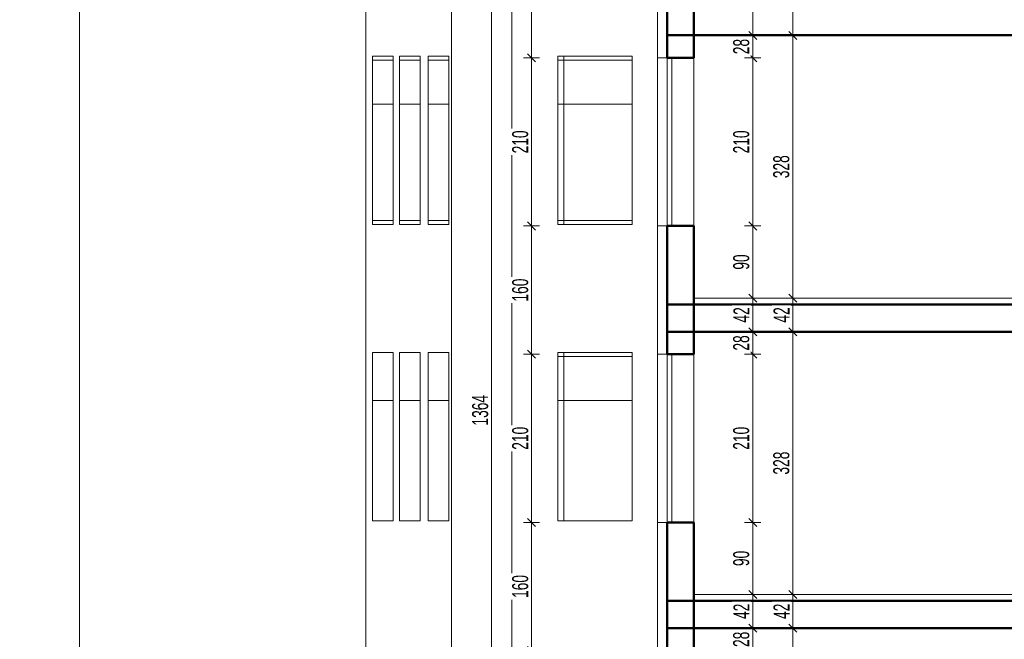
# Model space of a CAD drawing. Header units: millimetres. Extents: x 72202 to 304796, y 21658 to 519946.
# Tile 37 of 139: x 207679 to 208908, y 201480 to 202254. Entities that reach past the tile are written whole.
import ezdxf

# ---------------------------------------------------------------- set-up
doc = ezdxf.new("R2010")
doc.units = ezdxf.units.MM
doc.layers.get('0').update_dxf_attribs({"color": 253})
doc.layers.get('Defpoints').update_dxf_attribs({"color": 253})
for name, color, linetype, lineweight in [('linia - gruba - projektowana', 253, 'Continuous', 50), ('LINIA CIENKA', 7, 'Continuous', 13), ('LINIA WYMIAROWANIE', 253, 'Continuous', 9), ('OPISY', 253, 'Continuous', 9)]:
    doc.layers.add(name, color=color, linetype=linetype, lineweight=lineweight)
doc.layers.add('LINIA-NIE DRUKOWAĆ', color=253, linetype='Continuous', lineweight=20, plot=False)
doc.styles.get("Standard").update_dxf_attribs({"font": 'ARIALN.TTF', "width": 0.75})
doc.dimstyles.new('sebek100', dxfattribs={"dimtxt": 17, "dimasz": 10, "dimexe": 10, "dimexo": 20, "dimgap": 4, "dimtad": 1, "dimrnd": 0.5, "dimtxsty": 'Standard', "dimblk": 'OBLIQUE', "dimcen": 8, "dimclre": 1, "dimazin": 0, "dimtm": 1e-09, "dimtfac": 1, "dimtix": 1, "dimtmove": 1, "dimatfit": 3, "dimldrblk": 'zas', "dimfxl": 10, "dimfxlon": 1, "dimtolj": 2, "dimlwd": -1, "dimlwe": -1, "dimarcsym": 0})

# ---------------------------------------------------------------- blocks, each defined once
blk = doc.blocks.new('_Oblique')
at = {"color": 0, "linetype": 'ByBlock', "lineweight": -2}
blk.add_line((-0.5, -0.5), (0.5, 0.5), dxfattribs=at)
blk = doc.blocks.new('*D229')
at = {"layer": 'Defpoints', "color": 0, "lineweight": -3, "ltscale": 4, "transparency": 16777216}
for p in [(208317.8, 201626), (208503.5, 201626), (208503.5, 201466)]:
    blk.add_point(p, dxfattribs=at)
at = {"layer": 'LINIA WYMIAROWANIE', "ltscale": 4, "transparency": 16777216}
for p, q in [((208327.8, 201626), (208307.8, 201626)), ((208327.8, 201466), (208307.8, 201466))]:
    blk.add_line(p, q, dxfattribs=at)
at = {"layer": 'LINIA WYMIAROWANIE', "color": 0, "ltscale": 4, "transparency": 16777216}
blk.add_line((208317.8, 201466), (208317.8, 201626), dxfattribs=at)
at = {"layer": 'LINIA WYMIAROWANIE', "color": 0, "ltscale": 4, "transparency": 16777216, "xscale": 10, "yscale": 10, "zscale": 10}
for p, rotation in [((208317.8, 201626), 90), ((208317.8, 201466), 270)]:
    blk.add_blockref('_Oblique', p, dxfattribs=dict(at, rotation=rotation))
at = {"layer": 'LINIA WYMIAROWANIE', "color": 0, "lineweight": -3, "ltscale": 4, "transparency": 16777216, "insert": (208303.6, 201546), "char_height": 20, "attachment_point": 5, "rotation": 90, "bg_fill": 3, "box_fill_scale": 1.1, "bg_fill_color": 256, "bg_fill_true_color": 13158600, "bg_fill_transparency": 0}
blk.add_mtext('\\A2;160', dxfattribs=at)
blk = doc.blocks.new('zas')
blk = doc.blocks.new('*D230')
at = {"layer": 'Defpoints', "color": 0, "lineweight": -3, "ltscale": 4, "transparency": 16777216}
for p in [(208317.8, 201836), (208503.5, 201836), (208503.5, 201626)]:
    blk.add_point(p, dxfattribs=at)
at = {"layer": 'LINIA WYMIAROWANIE', "ltscale": 4, "transparency": 16777216}
for p, q in [((208327.8, 201836), (208307.8, 201836)), ((208327.8, 201626), (208307.8, 201626))]:
    blk.add_line(p, q, dxfattribs=at)
at = {"layer": 'LINIA WYMIAROWANIE', "color": 0, "ltscale": 4, "transparency": 16777216}
blk.add_line((208317.8, 201626), (208317.8, 201836), dxfattribs=at)
at = {"layer": 'LINIA WYMIAROWANIE', "color": 0, "ltscale": 4, "transparency": 16777216, "xscale": 10, "yscale": 10, "zscale": 10}
for p, rotation in [((208317.8, 201836), 90), ((208317.8, 201626), 270)]:
    blk.add_blockref('_Oblique', p, dxfattribs=dict(at, rotation=rotation))
at = {"layer": 'LINIA WYMIAROWANIE', "color": 0, "lineweight": -3, "ltscale": 4, "transparency": 16777216, "insert": (208303.6, 201731), "char_height": 20, "attachment_point": 5, "rotation": 90, "bg_fill": 3, "box_fill_scale": 1.1, "bg_fill_color": 256, "bg_fill_true_color": 13158600, "bg_fill_transparency": 0}
blk.add_mtext('\\A2;210', dxfattribs=at)
blk = doc.blocks.new('*D231')
at = {"layer": 'Defpoints', "color": 0, "lineweight": -3, "ltscale": 4, "transparency": 16777216}
for p in [(208317.8, 201996), (208503.5, 201996), (208503.5, 201836)]:
    blk.add_point(p, dxfattribs=at)
at = {"layer": 'LINIA WYMIAROWANIE', "ltscale": 4, "transparency": 16777216}
for p, q in [((208327.8, 201996), (208307.8, 201996)), ((208327.8, 201836), (208307.8, 201836))]:
    blk.add_line(p, q, dxfattribs=at)
at = {"layer": 'LINIA WYMIAROWANIE', "color": 0, "ltscale": 4, "transparency": 16777216}
blk.add_line((208317.8, 201836), (208317.8, 201996), dxfattribs=at)
at = {"layer": 'LINIA WYMIAROWANIE', "color": 0, "ltscale": 4, "transparency": 16777216, "xscale": 10, "yscale": 10, "zscale": 10}
for p, rotation in [((208317.8, 201996), 90), ((208317.8, 201836), 270)]:
    blk.add_blockref('_Oblique', p, dxfattribs=dict(at, rotation=rotation))
at = {"layer": 'LINIA WYMIAROWANIE', "color": 0, "lineweight": -3, "ltscale": 4, "transparency": 16777216, "insert": (208303.6, 201916), "char_height": 20, "attachment_point": 5, "rotation": 90, "bg_fill": 3, "box_fill_scale": 1.1, "bg_fill_color": 256, "bg_fill_true_color": 13158600, "bg_fill_transparency": 0}
blk.add_mtext('\\A2;160', dxfattribs=at)
blk = doc.blocks.new('*D232')
at = {"layer": 'Defpoints', "color": 0, "lineweight": -3, "ltscale": 4, "transparency": 16777216}
for p in [(208317.8, 202206), (208503.5, 202206), (208503.5, 201996)]:
    blk.add_point(p, dxfattribs=at)
at = {"layer": 'LINIA WYMIAROWANIE', "ltscale": 4, "transparency": 16777216}
for p, q in [((208327.8, 202206), (208307.8, 202206)), ((208327.8, 201996), (208307.8, 201996))]:
    blk.add_line(p, q, dxfattribs=at)
at = {"layer": 'LINIA WYMIAROWANIE', "color": 0, "ltscale": 4, "transparency": 16777216}
blk.add_line((208317.8, 201996), (208317.8, 202206), dxfattribs=at)
at = {"layer": 'LINIA WYMIAROWANIE', "color": 0, "ltscale": 4, "transparency": 16777216, "xscale": 10, "yscale": 10, "zscale": 10}
for p, rotation in [((208317.8, 202206), 90), ((208317.8, 201996), 270)]:
    blk.add_blockref('_Oblique', p, dxfattribs=dict(at, rotation=rotation))
at = {"layer": 'LINIA WYMIAROWANIE', "color": 0, "lineweight": -3, "ltscale": 4, "transparency": 16777216, "insert": (208303.6, 202101), "char_height": 20, "attachment_point": 5, "rotation": 90, "bg_fill": 3, "box_fill_scale": 1.1, "bg_fill_color": 256, "bg_fill_true_color": 13158600, "bg_fill_transparency": 0}
blk.add_mtext('\\A2;210', dxfattribs=at)
blk = doc.blocks.new('*D233')
at = {"layer": 'Defpoints', "color": 0, "lineweight": -3, "ltscale": 4, "transparency": 16777216}
for p in [(208317.8, 202448), (208503.5, 202448), (208503.5, 202206)]:
    blk.add_point(p, dxfattribs=at)
at = {"layer": 'LINIA WYMIAROWANIE', "ltscale": 4, "transparency": 16777216}
for p, q in [((208327.8, 202448), (208307.8, 202448)), ((208327.8, 202206), (208307.8, 202206))]:
    blk.add_line(p, q, dxfattribs=at)
at = {"layer": 'LINIA WYMIAROWANIE', "color": 0, "ltscale": 4, "transparency": 16777216}
blk.add_line((208317.8, 202206), (208317.8, 202448), dxfattribs=at)
at = {"layer": 'LINIA WYMIAROWANIE', "color": 0, "ltscale": 4, "transparency": 16777216, "xscale": 10, "yscale": 10, "zscale": 10}
for p, rotation in [((208317.8, 202448), 90), ((208317.8, 202206), 270)]:
    blk.add_blockref('_Oblique', p, dxfattribs=dict(at, rotation=rotation))
at = {"layer": 'LINIA WYMIAROWANIE', "color": 0, "lineweight": -3, "ltscale": 4, "transparency": 16777216, "insert": (208303.8, 202327), "char_height": 20, "attachment_point": 5, "rotation": 90, "bg_fill": 3, "box_fill_scale": 1.1, "bg_fill_color": 256, "bg_fill_true_color": 13158600, "bg_fill_transparency": 0}
blk.add_mtext('\\A2;242', dxfattribs=at)
blk = doc.blocks.new('*D234')
at = {"layer": 'Defpoints', "color": 0, "lineweight": -3, "ltscale": 4, "transparency": 16777216}
for p in [(208267.8, 202448), (208418.4, 202448), (208434.8, 201084)]:
    blk.add_point(p, dxfattribs=at)
at = {"layer": 'LINIA WYMIAROWANIE', "ltscale": 4, "transparency": 16777216}
for p, q in [((208277.8, 202448), (208257.8, 202448)), ((208277.8, 201084), (208257.8, 201084))]:
    blk.add_line(p, q, dxfattribs=at)
at = {"layer": 'LINIA WYMIAROWANIE', "color": 0, "ltscale": 4, "transparency": 16777216}
blk.add_line((208267.8, 201084), (208267.8, 202448), dxfattribs=at)
at = {"layer": 'LINIA WYMIAROWANIE', "color": 0, "ltscale": 4, "transparency": 16777216, "xscale": 10, "yscale": 10, "zscale": 10}
for p, rotation in [((208267.8, 202448), 90), ((208267.8, 201084), 270)]:
    blk.add_blockref('_Oblique', p, dxfattribs=dict(at, rotation=rotation))
at = {"layer": 'LINIA WYMIAROWANIE', "color": 0, "lineweight": -3, "ltscale": 4, "transparency": 16777216, "insert": (208253.6, 201766), "char_height": 20, "attachment_point": 5, "rotation": 90, "bg_fill": 3, "box_fill_scale": 1.1, "bg_fill_color": 256, "bg_fill_true_color": 13158600, "bg_fill_transparency": 0}
blk.add_mtext('\\A2;1364', dxfattribs=at)
blk = doc.blocks.new('*D237')
at = {"layer": 'Defpoints', "color": 0, "lineweight": -3, "ltscale": 4, "transparency": 16777216}
for p in [(208538.4, 201494), (208520.1, 201466)]:
    blk.add_point(p, dxfattribs=at)
at = {"layer": 'LINIA WYMIAROWANIE', "ltscale": 4, "transparency": 16777216}
for p, q in [((208583.7, 201494), (208603.7, 201494)), ((208583.7, 201466), (208603.7, 201466))]:
    blk.add_line(p, q, dxfattribs=at)
at = {"layer": 'LINIA WYMIAROWANIE', "color": 0, "ltscale": 4, "transparency": 16777216}
blk.add_line((208593.7, 201466), (208593.7, 201494), dxfattribs=at)
at = {"layer": 'LINIA WYMIAROWANIE', "color": 0, "ltscale": 4, "transparency": 16777216, "xscale": 10, "yscale": 10, "zscale": 10}
for p, rotation in [((208593.7, 201494), 90), ((208593.7, 201466), 270)]:
    blk.add_blockref('_Oblique', p, dxfattribs=dict(at, rotation=rotation))
at = {"layer": 'LINIA WYMIAROWANIE', "color": 0, "lineweight": -3, "ltscale": 4, "transparency": 16777216, "insert": (208579.5, 201480), "char_height": 20, "attachment_point": 5, "rotation": 90, "bg_fill": 3, "box_fill_scale": 1.1, "bg_fill_color": 256, "bg_fill_true_color": 13158600, "bg_fill_transparency": 0}
blk.add_mtext('\\A2;28', dxfattribs=at)
at = {"layer": 'Defpoints', "color": 0, "lineweight": -3, "ltscale": 4, "transparency": 16777216}
blk.add_point((208593.7, 201494), dxfattribs=at)
blk = doc.blocks.new('*D238')
at = {"layer": 'Defpoints', "color": 0, "lineweight": -3, "ltscale": 4, "transparency": 16777216}
for p in [(208520.1, 201536), (208593.7, 201536), (208538.4, 201494)]:
    blk.add_point(p, dxfattribs=at)
at = {"layer": 'LINIA WYMIAROWANIE', "ltscale": 4, "transparency": 16777216}
for p, q in [((208583.7, 201536), (208603.7, 201536)), ((208583.7, 201494), (208603.7, 201494))]:
    blk.add_line(p, q, dxfattribs=at)
at = {"layer": 'LINIA WYMIAROWANIE', "color": 0, "ltscale": 4, "transparency": 16777216}
blk.add_line((208593.7, 201494), (208593.7, 201536), dxfattribs=at)
at = {"layer": 'LINIA WYMIAROWANIE', "color": 0, "ltscale": 4, "transparency": 16777216, "xscale": 10, "yscale": 10, "zscale": 10}
for p, rotation in [((208593.7, 201536), 90), ((208593.7, 201494), 270)]:
    blk.add_blockref('_Oblique', p, dxfattribs=dict(at, rotation=rotation))
at = {"layer": 'LINIA WYMIAROWANIE', "color": 0, "lineweight": -3, "ltscale": 4, "transparency": 16777216, "insert": (208579.7, 201515), "char_height": 20, "attachment_point": 5, "rotation": 90, "bg_fill": 3, "box_fill_scale": 1.1, "bg_fill_color": 256, "bg_fill_true_color": 13158600, "bg_fill_transparency": 0}
blk.add_mtext('\\A2;42', dxfattribs=at)
blk = doc.blocks.new('*D239')
at = {"layer": 'Defpoints', "color": 0, "lineweight": -3, "ltscale": 4, "transparency": 16777216}
for p in [(208520.1, 201626), (208593.7, 201626), (208520.1, 201536)]:
    blk.add_point(p, dxfattribs=at)
at = {"layer": 'LINIA WYMIAROWANIE', "ltscale": 4, "transparency": 16777216}
for p, q in [((208583.7, 201626), (208603.7, 201626)), ((208583.7, 201536), (208603.7, 201536))]:
    blk.add_line(p, q, dxfattribs=at)
at = {"layer": 'LINIA WYMIAROWANIE', "color": 0, "ltscale": 4, "transparency": 16777216}
blk.add_line((208593.7, 201536), (208593.7, 201626), dxfattribs=at)
at = {"layer": 'LINIA WYMIAROWANIE', "color": 0, "ltscale": 4, "transparency": 16777216, "xscale": 10, "yscale": 10, "zscale": 10}
for p, rotation in [((208593.7, 201626), 90), ((208593.7, 201536), 270)]:
    blk.add_blockref('_Oblique', p, dxfattribs=dict(at, rotation=rotation))
at = {"layer": 'LINIA WYMIAROWANIE', "color": 0, "lineweight": -3, "ltscale": 4, "transparency": 16777216, "insert": (208579.5, 201581), "char_height": 20, "attachment_point": 5, "rotation": 90, "bg_fill": 3, "box_fill_scale": 1.1, "bg_fill_color": 256, "bg_fill_true_color": 13158600, "bg_fill_transparency": 0}
blk.add_mtext('\\A2;90', dxfattribs=at)
blk = doc.blocks.new('*D240')
at = {"layer": 'Defpoints', "color": 0, "lineweight": -3, "ltscale": 4, "transparency": 16777216}
for p in [(208503.5, 201836), (208593.7, 201836), (208520.1, 201626)]:
    blk.add_point(p, dxfattribs=at)
at = {"layer": 'LINIA WYMIAROWANIE', "ltscale": 4, "transparency": 16777216}
for p, q in [((208583.7, 201836), (208603.7, 201836)), ((208583.7, 201626), (208603.7, 201626))]:
    blk.add_line(p, q, dxfattribs=at)
at = {"layer": 'LINIA WYMIAROWANIE', "color": 0, "ltscale": 4, "transparency": 16777216}
blk.add_line((208593.7, 201626), (208593.7, 201836), dxfattribs=at)
at = {"layer": 'LINIA WYMIAROWANIE', "color": 0, "ltscale": 4, "transparency": 16777216, "xscale": 10, "yscale": 10, "zscale": 10}
for p, rotation in [((208593.7, 201836), 90), ((208593.7, 201626), 270)]:
    blk.add_blockref('_Oblique', p, dxfattribs=dict(at, rotation=rotation))
at = {"layer": 'LINIA WYMIAROWANIE', "color": 0, "lineweight": -3, "ltscale": 4, "transparency": 16777216, "insert": (208579.5, 201731), "char_height": 20, "attachment_point": 5, "rotation": 90, "bg_fill": 3, "box_fill_scale": 1.1, "bg_fill_color": 256, "bg_fill_true_color": 13158600, "bg_fill_transparency": 0}
blk.add_mtext('\\A2;210', dxfattribs=at)
blk = doc.blocks.new('*D241')
at = {"layer": 'Defpoints', "color": 0, "lineweight": -3, "ltscale": 4, "transparency": 16777216}
for p in [(208520.1, 201864), (208503.5, 201836)]:
    blk.add_point(p, dxfattribs=at)
at = {"layer": 'LINIA WYMIAROWANIE', "ltscale": 4, "transparency": 16777216}
for p, q in [((208583.7, 201864), (208603.7, 201864)), ((208583.7, 201836), (208603.7, 201836))]:
    blk.add_line(p, q, dxfattribs=at)
at = {"layer": 'LINIA WYMIAROWANIE', "color": 0, "ltscale": 4, "transparency": 16777216}
blk.add_line((208593.7, 201836), (208593.7, 201864), dxfattribs=at)
at = {"layer": 'LINIA WYMIAROWANIE', "color": 0, "ltscale": 4, "transparency": 16777216, "xscale": 10, "yscale": 10, "zscale": 10}
for p, rotation in [((208593.7, 201864), 90), ((208593.7, 201836), 270)]:
    blk.add_blockref('_Oblique', p, dxfattribs=dict(at, rotation=rotation))
at = {"layer": 'LINIA WYMIAROWANIE', "color": 0, "lineweight": -3, "ltscale": 4, "transparency": 16777216, "insert": (208579.5, 201850), "char_height": 20, "attachment_point": 5, "rotation": 90, "bg_fill": 3, "box_fill_scale": 1.1, "bg_fill_color": 256, "bg_fill_true_color": 13158600, "bg_fill_transparency": 0}
blk.add_mtext('\\A2;28', dxfattribs=at)
at = {"layer": 'Defpoints', "color": 0, "lineweight": -3, "ltscale": 4, "transparency": 16777216}
blk.add_point((208593.7, 201864), dxfattribs=at)
blk = doc.blocks.new('*D242')
at = {"layer": 'Defpoints', "color": 0, "lineweight": -3, "ltscale": 4, "transparency": 16777216}
for p in [(208520.1, 201906), (208593.7, 201906), (208520.1, 201864)]:
    blk.add_point(p, dxfattribs=at)
at = {"layer": 'LINIA WYMIAROWANIE', "ltscale": 4, "transparency": 16777216}
for p, q in [((208583.7, 201906), (208603.7, 201906)), ((208583.7, 201864), (208603.7, 201864))]:
    blk.add_line(p, q, dxfattribs=at)
at = {"layer": 'LINIA WYMIAROWANIE', "color": 0, "ltscale": 4, "transparency": 16777216}
blk.add_line((208593.7, 201864), (208593.7, 201906), dxfattribs=at)
at = {"layer": 'LINIA WYMIAROWANIE', "color": 0, "ltscale": 4, "transparency": 16777216, "xscale": 10, "yscale": 10, "zscale": 10}
for p, rotation in [((208593.7, 201906), 90), ((208593.7, 201864), 270)]:
    blk.add_blockref('_Oblique', p, dxfattribs=dict(at, rotation=rotation))
at = {"layer": 'LINIA WYMIAROWANIE', "color": 0, "lineweight": -3, "ltscale": 4, "transparency": 16777216, "insert": (208579.7, 201885), "char_height": 20, "attachment_point": 5, "rotation": 90, "bg_fill": 3, "box_fill_scale": 1.1, "bg_fill_color": 256, "bg_fill_true_color": 13158600, "bg_fill_transparency": 0}
blk.add_mtext('\\A2;42', dxfattribs=at)
blk = doc.blocks.new('*D243')
at = {"layer": 'Defpoints', "color": 0, "lineweight": -3, "ltscale": 4, "transparency": 16777216}
for p in [(208503.5, 201996), (208593.7, 201996), (208520.1, 201906)]:
    blk.add_point(p, dxfattribs=at)
at = {"layer": 'LINIA WYMIAROWANIE', "ltscale": 4, "transparency": 16777216}
for p, q in [((208583.7, 201996), (208603.7, 201996)), ((208583.7, 201906), (208603.7, 201906))]:
    blk.add_line(p, q, dxfattribs=at)
at = {"layer": 'LINIA WYMIAROWANIE', "color": 0, "ltscale": 4, "transparency": 16777216}
blk.add_line((208593.7, 201906), (208593.7, 201996), dxfattribs=at)
at = {"layer": 'LINIA WYMIAROWANIE', "color": 0, "ltscale": 4, "transparency": 16777216, "xscale": 10, "yscale": 10, "zscale": 10}
for p, rotation in [((208593.7, 201996), 90), ((208593.7, 201906), 270)]:
    blk.add_blockref('_Oblique', p, dxfattribs=dict(at, rotation=rotation))
at = {"layer": 'LINIA WYMIAROWANIE', "color": 0, "lineweight": -3, "ltscale": 4, "transparency": 16777216, "insert": (208579.5, 201951), "char_height": 20, "attachment_point": 5, "rotation": 90, "bg_fill": 3, "box_fill_scale": 1.1, "bg_fill_color": 256, "bg_fill_true_color": 13158600, "bg_fill_transparency": 0}
blk.add_mtext('\\A2;90', dxfattribs=at)
blk = doc.blocks.new('*D244')
at = {"layer": 'Defpoints', "color": 0, "lineweight": -3, "ltscale": 4, "transparency": 16777216}
for p in [(208503.5, 202206), (208593.7, 202206), (208503.5, 201996)]:
    blk.add_point(p, dxfattribs=at)
at = {"layer": 'LINIA WYMIAROWANIE', "ltscale": 4, "transparency": 16777216}
for p, q in [((208583.7, 202206), (208603.7, 202206)), ((208583.7, 201996), (208603.7, 201996))]:
    blk.add_line(p, q, dxfattribs=at)
at = {"layer": 'LINIA WYMIAROWANIE', "color": 0, "ltscale": 4, "transparency": 16777216}
blk.add_line((208593.7, 201996), (208593.7, 202206), dxfattribs=at)
at = {"layer": 'LINIA WYMIAROWANIE', "color": 0, "ltscale": 4, "transparency": 16777216, "xscale": 10, "yscale": 10, "zscale": 10}
for p, rotation in [((208593.7, 202206), 90), ((208593.7, 201996), 270)]:
    blk.add_blockref('_Oblique', p, dxfattribs=dict(at, rotation=rotation))
at = {"layer": 'LINIA WYMIAROWANIE', "color": 0, "lineweight": -3, "ltscale": 4, "transparency": 16777216, "insert": (208579.5, 202101), "char_height": 20, "attachment_point": 5, "rotation": 90, "bg_fill": 3, "box_fill_scale": 1.1, "bg_fill_color": 256, "bg_fill_true_color": 13158600, "bg_fill_transparency": 0}
blk.add_mtext('\\A2;210', dxfattribs=at)
blk = doc.blocks.new('*D245')
at = {"layer": 'Defpoints', "color": 0, "lineweight": -3, "ltscale": 4, "transparency": 16777216}
for p in [(208520.1, 202234), (208503.5, 202206)]:
    blk.add_point(p, dxfattribs=at)
at = {"layer": 'LINIA WYMIAROWANIE', "ltscale": 4, "transparency": 16777216}
for p, q in [((208583.7, 202234), (208603.7, 202234)), ((208583.7, 202206), (208603.7, 202206))]:
    blk.add_line(p, q, dxfattribs=at)
at = {"layer": 'LINIA WYMIAROWANIE', "color": 0, "ltscale": 4, "transparency": 16777216}
blk.add_line((208593.7, 202206), (208593.7, 202234), dxfattribs=at)
at = {"layer": 'LINIA WYMIAROWANIE', "color": 0, "ltscale": 4, "transparency": 16777216, "xscale": 10, "yscale": 10, "zscale": 10}
for p, rotation in [((208593.7, 202234), 90), ((208593.7, 202206), 270)]:
    blk.add_blockref('_Oblique', p, dxfattribs=dict(at, rotation=rotation))
at = {"layer": 'LINIA WYMIAROWANIE', "color": 0, "lineweight": -3, "ltscale": 4, "transparency": 16777216, "insert": (208579.5, 202220), "char_height": 20, "attachment_point": 5, "rotation": 90, "bg_fill": 3, "box_fill_scale": 1.1, "bg_fill_color": 256, "bg_fill_true_color": 13158600, "bg_fill_transparency": 0}
blk.add_mtext('\\A2;28', dxfattribs=at)
at = {"layer": 'Defpoints', "color": 0, "lineweight": -3, "ltscale": 4, "transparency": 16777216}
blk.add_point((208593.7, 202234), dxfattribs=at)
blk = doc.blocks.new('*D246')
at = {"layer": 'Defpoints', "color": 0, "lineweight": -3, "ltscale": 4, "transparency": 16777216}
for p in [(208556.2, 202234), (208556.2, 201906), (208643.7, 201906)]:
    blk.add_point(p, dxfattribs=at)
at = {"layer": 'LINIA WYMIAROWANIE', "ltscale": 4, "transparency": 16777216}
for p, q in [((208633.7, 202234), (208653.7, 202234)), ((208633.7, 201906), (208653.7, 201906))]:
    blk.add_line(p, q, dxfattribs=at)
at = {"layer": 'LINIA WYMIAROWANIE', "color": 0, "ltscale": 4, "transparency": 16777216}
blk.add_line((208643.7, 202234), (208643.7, 201906), dxfattribs=at)
at = {"layer": 'LINIA WYMIAROWANIE', "color": 0, "ltscale": 4, "transparency": 16777216, "xscale": 10, "yscale": 10, "zscale": 10}
for p, rotation in [((208643.7, 202234), 90), ((208643.7, 201906), 270)]:
    blk.add_blockref('_Oblique', p, dxfattribs=dict(at, rotation=rotation))
at = {"layer": 'LINIA WYMIAROWANIE', "color": 0, "lineweight": -3, "ltscale": 4, "transparency": 16777216, "insert": (208629.5, 202070), "char_height": 20, "attachment_point": 5, "rotation": 90, "bg_fill": 3, "box_fill_scale": 1.1, "bg_fill_color": 256, "bg_fill_true_color": 13158600, "bg_fill_transparency": 0}
blk.add_mtext('\\A2;328', dxfattribs=at)
blk = doc.blocks.new('*D247')
at = {"layer": 'Defpoints', "color": 0, "lineweight": -3, "ltscale": 4, "transparency": 16777216}
for p in [(208556.2, 201906), (208540.3, 201864), (208643.7, 201864)]:
    blk.add_point(p, dxfattribs=at)
at = {"layer": 'LINIA WYMIAROWANIE', "ltscale": 4, "transparency": 16777216}
for p, q in [((208633.7, 201906), (208653.7, 201906)), ((208633.7, 201864), (208653.7, 201864))]:
    blk.add_line(p, q, dxfattribs=at)
at = {"layer": 'LINIA WYMIAROWANIE', "color": 0, "ltscale": 4, "transparency": 16777216}
blk.add_line((208643.7, 201906), (208643.7, 201864), dxfattribs=at)
at = {"layer": 'LINIA WYMIAROWANIE', "color": 0, "ltscale": 4, "transparency": 16777216, "xscale": 10, "yscale": 10, "zscale": 10}
for p, rotation in [((208643.7, 201906), 90), ((208643.7, 201864), 270)]:
    blk.add_blockref('_Oblique', p, dxfattribs=dict(at, rotation=rotation))
at = {"layer": 'LINIA WYMIAROWANIE', "color": 0, "lineweight": -3, "ltscale": 4, "transparency": 16777216, "insert": (208629.7, 201885), "char_height": 20, "attachment_point": 5, "rotation": 90, "bg_fill": 3, "box_fill_scale": 1.1, "bg_fill_color": 256, "bg_fill_true_color": 13158600, "bg_fill_transparency": 0}
blk.add_mtext('\\A2;42', dxfattribs=at)
blk = doc.blocks.new('*D248')
at = {"layer": 'Defpoints', "color": 0, "lineweight": -3, "ltscale": 4, "transparency": 16777216}
for p in [(208540.3, 201864), (208548.7, 201536), (208643.7, 201536)]:
    blk.add_point(p, dxfattribs=at)
at = {"layer": 'LINIA WYMIAROWANIE', "ltscale": 4, "transparency": 16777216}
for p, q in [((208633.7, 201864), (208653.7, 201864)), ((208633.7, 201536), (208653.7, 201536))]:
    blk.add_line(p, q, dxfattribs=at)
at = {"layer": 'LINIA WYMIAROWANIE', "color": 0, "ltscale": 4, "transparency": 16777216}
blk.add_line((208643.7, 201864), (208643.7, 201536), dxfattribs=at)
at = {"layer": 'LINIA WYMIAROWANIE', "color": 0, "ltscale": 4, "transparency": 16777216, "xscale": 10, "yscale": 10, "zscale": 10}
for p, rotation in [((208643.7, 201864), 90), ((208643.7, 201536), 270)]:
    blk.add_blockref('_Oblique', p, dxfattribs=dict(at, rotation=rotation))
at = {"layer": 'LINIA WYMIAROWANIE', "color": 0, "lineweight": -3, "ltscale": 4, "transparency": 16777216, "insert": (208629.5, 201700), "char_height": 20, "attachment_point": 5, "rotation": 90, "bg_fill": 3, "box_fill_scale": 1.1, "bg_fill_color": 256, "bg_fill_true_color": 13158600, "bg_fill_transparency": 0}
blk.add_mtext('\\A2;328', dxfattribs=at)
blk = doc.blocks.new('*D249')
at = {"layer": 'Defpoints', "color": 0, "lineweight": -3, "ltscale": 4, "transparency": 16777216}
for p in [(208548.7, 201536), (208550.6, 201494), (208643.7, 201494)]:
    blk.add_point(p, dxfattribs=at)
at = {"layer": 'LINIA WYMIAROWANIE', "ltscale": 4, "transparency": 16777216}
for p, q in [((208633.7, 201536), (208653.7, 201536)), ((208633.7, 201494), (208653.7, 201494))]:
    blk.add_line(p, q, dxfattribs=at)
at = {"layer": 'LINIA WYMIAROWANIE', "color": 0, "ltscale": 4, "transparency": 16777216}
blk.add_line((208643.7, 201536), (208643.7, 201494), dxfattribs=at)
at = {"layer": 'LINIA WYMIAROWANIE', "color": 0, "ltscale": 4, "transparency": 16777216, "xscale": 10, "yscale": 10, "zscale": 10}
for p, rotation in [((208643.7, 201536), 90), ((208643.7, 201494), 270)]:
    blk.add_blockref('_Oblique', p, dxfattribs=dict(at, rotation=rotation))
at = {"layer": 'LINIA WYMIAROWANIE', "color": 0, "lineweight": -3, "ltscale": 4, "transparency": 16777216, "insert": (208629.7, 201515), "char_height": 20, "attachment_point": 5, "rotation": 90, "bg_fill": 3, "box_fill_scale": 1.1, "bg_fill_color": 256, "bg_fill_true_color": 13158600, "bg_fill_transparency": 0}
blk.add_mtext('\\A2;42', dxfattribs=at)
blk = doc.blocks.new('*D250')
at = {"layer": 'Defpoints', "color": 0, "lineweight": -3, "ltscale": 4, "transparency": 16777216}
for p in [(208550.6, 201494), (208552.5, 201166), (208643.7, 201166)]:
    blk.add_point(p, dxfattribs=at)
at = {"layer": 'LINIA WYMIAROWANIE', "ltscale": 4, "transparency": 16777216}
for p, q in [((208633.7, 201494), (208653.7, 201494)), ((208633.7, 201166), (208653.7, 201166))]:
    blk.add_line(p, q, dxfattribs=at)
at = {"layer": 'LINIA WYMIAROWANIE', "color": 0, "ltscale": 4, "transparency": 16777216}
blk.add_line((208643.7, 201494), (208643.7, 201166), dxfattribs=at)
at = {"layer": 'LINIA WYMIAROWANIE', "color": 0, "ltscale": 4, "transparency": 16777216, "xscale": 10, "yscale": 10, "zscale": 10}
for p, rotation in [((208643.7, 201494), 90), ((208643.7, 201166), 270)]:
    blk.add_blockref('_Oblique', p, dxfattribs=dict(at, rotation=rotation))
at = {"layer": 'LINIA WYMIAROWANIE', "color": 0, "lineweight": -3, "ltscale": 4, "transparency": 16777216, "insert": (208629.5, 201330), "char_height": 20, "attachment_point": 5, "rotation": 90, "bg_fill": 3, "box_fill_scale": 1.1, "bg_fill_color": 256, "bg_fill_true_color": 13158600, "bg_fill_transparency": 0}
blk.add_mtext('\\A2;328', dxfattribs=at)

msp = doc.modelspace()

# ---------------------------------------------------------------- linework, layer by layer
at = {"layer": 'linia - gruba - projektowana'}
for p, q in [((208486.877, 202448.042), (208486.877, 202206.042)), ((208520.07, 202206.042), (208520.07, 202448.042)), ((208486.877, 202234.042), (210211.292, 202234.042)), ((208486.877, 202206.042), (208520.07, 202206.042)), ((208486.877, 201996.042), (208486.877, 201836.042)), ((208486.877, 201996.042), (208520.07, 201996.042)), ((208520.07, 201836.042), (208520.07, 201996.042)), ((208486.877, 201898.042), (210211.292, 201898.042)), ((208486.877, 201864.042), (210211.292, 201864.042)), ((208486.877, 201836.042), (208520.07, 201836.042)), ((208486.877, 201626.042), (208486.877, 201466.042)), ((208486.877, 201626.042), (208520.07, 201626.042)), ((208520.07, 201466.042), (208520.07, 201626.042)), ((208486.877, 201528.042), (210211.292, 201528.042)), ((208486.877, 201494.042), (210211.292, 201494.042))]:
    msp.add_line(p, q, dxfattribs=at)
at = {"layer": 'LINIA CIENKA'}
for p, q in [((208110.967, 201084.042), (208110.967, 202448.042)), ((208293.106, 201084.042), (208293.106, 202448.042)), ((208475.047, 202448.042), (208475.047, 201100.917)), ((208144.902, 202208.042), (208119.057, 202208.042)), ((208119.057, 201998.042), (208119.057, 202208.042)), ((208144.902, 202208.042), (208144.902, 201998.042)), ((208178.824, 202208.042), (208152.979, 202208.042)), ((208152.979, 201998.042), (208152.979, 202208.042)), ((208178.824, 202208.042), (208178.824, 201998.042)), ((208214.522, 202208.042), (208188.677, 202208.042)), ((208188.677, 201998.042), (208188.677, 202208.042)), ((208214.522, 202208.042), (208214.522, 201998.042)), ((208350.486, 202208.042), (208350.486, 201998.042)), ((208443.296, 202208.042), (208350.486, 202208.042)), ((208358.093, 202208.042), (208358.093, 201998.042)), ((208443.296, 202208.042), (208443.296, 201998.042)), ((208144.902, 202203.042), (208119.057, 202203.042)), ((208178.824, 202203.042), (208152.979, 202203.042)), ((208214.522, 202203.042), (208188.677, 202203.042)), ((208443.296, 202203.042), (208350.486, 202203.042)), ((208486.877, 202206.042), (208475.047, 202206.042)), ((208486.877, 202206.042), (208486.877, 201996.042)), ((208492.877, 202206.042), (208492.877, 201996.042)), ((208520.07, 202206.042), (208520.07, 201996.042)), ((208144.902, 202148.042), (208119.057, 202148.042)), ((208178.824, 202148.042), (208152.979, 202148.042)), ((208214.522, 202148.042), (208188.677, 202148.042)), ((208443.296, 202148.042), (208350.486, 202148.042)), ((208144.902, 202003.042), (208119.057, 202003.042)), ((208178.824, 202003.042), (208152.979, 202003.042)), ((208214.522, 202003.042), (208188.677, 202003.042)), ((208443.296, 202003.042), (208350.486, 202003.042)), ((208144.902, 201998.042), (208119.057, 201998.042)), ((208144.902, 201998.042), (208119.057, 201998.042)), ((208178.824, 201998.042), (208152.979, 201998.042)), ((208178.824, 201998.042), (208152.979, 201998.042)), ((208214.522, 201998.042), (208188.677, 201998.042)), ((208214.522, 201998.042), (208188.677, 201998.042)), ((208443.296, 201998.042), (208350.486, 201998.042)), ((208486.877, 201996.042), (208475.047, 201996.042)), ((208520.07, 201906.042), (210178.292, 201906.042)), ((208144.902, 201838.042), (208119.057, 201838.042)), ((208119.057, 201628.042), (208119.057, 201838.042)), ((208144.902, 201838.042), (208144.902, 201628.042)), ((208178.824, 201838.042), (208152.979, 201838.042)), ((208152.979, 201628.042), (208152.979, 201838.042)), ((208178.824, 201838.042), (208178.824, 201628.042)), ((208214.522, 201838.042), (208188.677, 201838.042)), ((208188.677, 201628.042), (208188.677, 201838.042)), ((208214.522, 201838.042), (208214.522, 201628.042)), ((208350.486, 201838.042), (208350.486, 201628.042)), ((208443.296, 201838.042), (208350.486, 201838.042)), ((208443.296, 201833.042), (208350.486, 201833.042)), ((208358.093, 201838.042), (208358.093, 201628.042)), ((208443.296, 201838.042), (208443.296, 201628.042)), ((208486.877, 201836.042), (208475.047, 201836.042)), ((208486.877, 201836.042), (208486.877, 201626.042)), ((208492.877, 201836.042), (208492.877, 201626.042)), ((208520.07, 201836.042), (208520.07, 201626.042)), ((208144.902, 201778.042), (208119.057, 201778.042)), ((208178.824, 201778.042), (208152.979, 201778.042)), ((208214.522, 201778.042), (208188.677, 201778.042)), ((208443.296, 201778.042), (208350.486, 201778.042)), ((208144.902, 201628.042), (208119.057, 201628.042)), ((208178.824, 201628.042), (208152.979, 201628.042)), ((208214.522, 201628.042), (208188.677, 201628.042)), ((208443.296, 201628.042), (208350.486, 201628.042)), ((208486.877, 201626.042), (208475.047, 201626.042)), ((208520.07, 201536.042), (210178.292, 201536.042))]:
    msp.add_line(p, q, dxfattribs=at)
msp.add_lwpolyline([(207753.292, 200489.042), (207753.292, 203316.491), (211583.292, 203316.491), (211583.292, 200489.042)], close=True, dxfattribs=at)
at = {"layer": 'LINIA-NIE DRUKOWAĆ'}
for p, q in [((208217.818, 200694.042), (208217.818, 202771.022)), ((208267.818, 200694.042), (208267.818, 202771.022)), ((208317.818, 200694.042), (208317.818, 202771.022)), ((208593.728, 200657.542), (208593.728, 202734.522)), ((208643.728, 200657.542), (208643.728, 202734.522))]:
    msp.add_line(p, q, dxfattribs=at)

# ---------------------------------------------------------------- texts
at = {"layer": 'OPISY', "insert": (204233.098, 201953.244), "char_height": 30, "width": 385.25632, "attachment_point": 1}
msp.add_mtext('\\pi-90,l120,t120;HALL WEJŚCIOWY', dxfattribs=at)

# ---------------------------------------------------------------- next in the draw order: dimensions: what is measured, and where the dimension line sits
at = {"layer": 'LINIA WYMIAROWANIE', "lineweight": -3, "ltscale": 4}
for base, p1, p2, picture, middle in [((208317.818, 201626.042), (208503.473, 201466.042), (208503.473, 201626.042), '*D229', (208303.607, 201546.042)), ((208593.728, 201494.042), (208520.07, 201466.042), (208538.432, 201494.042), '*D237', (208579.517, 201480.042))]:
    dim = msp.add_linear_dim(base=base, p1=p1, p2=p2, angle=90, dimstyle='sebek100', override={"dimtxt": 20, "dimrnd": 0, "dimclre": 256, "dimtfill": 1, "dimarcsym": 2}, dxfattribs=at)
    dim.commit()
    dim.dimension.update_dxf_attribs({"geometry": picture, "text_midpoint": middle})

# ---------------------------------------------------------------- next in the draw order: dimensions: what is measured, and where the dimension line sits
for base, p1, p2, picture, middle in [((208317.818, 201836.042), (208503.473, 201626.042), (208503.473, 201836.042), '*D230', (208303.607, 201731.042)), ((208593.728, 201536.042), (208538.432, 201494.042), (208520.07, 201536.042), '*D238', (208579.687, 201515.042))]:
    dim = msp.add_linear_dim(base=base, p1=p1, p2=p2, angle=90, dimstyle='sebek100', override={"dimtxt": 20, "dimrnd": 0, "dimclre": 256, "dimtfill": 1, "dimarcsym": 2}, dxfattribs=at)
    dim.commit()
    dim.dimension.update_dxf_attribs({"geometry": picture, "text_midpoint": middle})

# ---------------------------------------------------------------- next in the draw order: dimensions: what is measured, and where the dimension line sits
for base, p1, p2, picture, middle in [((208317.818, 201996.042), (208503.473, 201836.042), (208503.473, 201996.042), '*D231', (208303.607, 201916.042)), ((208593.728, 201626.042), (208520.07, 201536.042), (208520.07, 201626.042), '*D239', (208579.517, 201581.042))]:
    dim = msp.add_linear_dim(base=base, p1=p1, p2=p2, angle=90, dimstyle='sebek100', override={"dimtxt": 20, "dimrnd": 0, "dimclre": 256, "dimtfill": 1, "dimarcsym": 2}, dxfattribs=at)
    dim.commit()
    dim.dimension.update_dxf_attribs({"geometry": picture, "text_midpoint": middle})

# ---------------------------------------------------------------- next in the draw order: dimensions: what is measured, and where the dimension line sits
for base, p1, p2, picture, middle in [((208317.818, 202206.042), (208503.473, 201996.042), (208503.473, 202206.042), '*D232', (208303.607, 202101.042)), ((208593.728, 201836.042), (208520.07, 201626.042), (208503.473, 201836.042), '*D240', (208579.517, 201731.042))]:
    dim = msp.add_linear_dim(base=base, p1=p1, p2=p2, angle=90, dimstyle='sebek100', override={"dimtxt": 20, "dimrnd": 0, "dimclre": 256, "dimtfill": 1, "dimarcsym": 2}, dxfattribs=at)
    dim.commit()
    dim.dimension.update_dxf_attribs({"geometry": picture, "text_midpoint": middle})

# ---------------------------------------------------------------- next in the draw order: dimensions: what is measured, and where the dimension line sits
for base, p1, p2, picture, middle in [((208317.818, 202448.042), (208503.473, 202206.042), (208503.473, 202448.042), '*D233', (208303.777, 202327.042)), ((208593.728, 201864.042), (208503.473, 201836.042), (208520.07, 201864.042), '*D241', (208579.517, 201850.042))]:
    dim = msp.add_linear_dim(base=base, p1=p1, p2=p2, angle=90, dimstyle='sebek100', override={"dimtxt": 20, "dimrnd": 0, "dimclre": 256, "dimtfill": 1, "dimarcsym": 2}, dxfattribs=at)
    dim.commit()
    dim.dimension.update_dxf_attribs({"geometry": picture, "text_midpoint": middle})

# ---------------------------------------------------------------- next in the draw order: dimensions: what is measured, and where the dimension line sits
for base, p1, p2, picture, middle in [((208267.818, 202448.042), (208434.754, 201084.042), (208418.411, 202448.042), '*D234', (208253.607, 201766.042)), ((208593.728, 201906.042), (208520.07, 201864.042), (208520.07, 201906.042), '*D242', (208579.687, 201885.042))]:
    dim = msp.add_linear_dim(base=base, p1=p1, p2=p2, angle=90, dimstyle='sebek100', override={"dimtxt": 20, "dimrnd": 0, "dimclre": 256, "dimtfill": 1, "dimarcsym": 2}, dxfattribs=at)
    dim.commit()
    dim.dimension.update_dxf_attribs({"geometry": picture, "text_midpoint": middle})

# ---------------------------------------------------------------- next in the draw order: dimensions: what is measured, and where the dimension line sits
dim = msp.add_linear_dim(base=(208593.728, 201996.042), p1=(208520.07, 201906.042), p2=(208503.473, 201996.042), angle=90, dimstyle='sebek100', override={"dimtxt": 20, "dimrnd": 0, "dimclre": 256, "dimtfill": 1, "dimarcsym": 2}, dxfattribs=at)
dim.commit()
dim.dimension.update_dxf_attribs({"geometry": '*D243', "text_midpoint": (208579.517, 201951.042)})

# ---------------------------------------------------------------- next in the draw order: dimensions: what is measured, and where the dimension line sits
dim = msp.add_linear_dim(base=(208593.728, 202206.042), p1=(208503.473, 201996.042), p2=(208503.473, 202206.042), angle=90, dimstyle='sebek100', override={"dimtxt": 20, "dimrnd": 0, "dimclre": 256, "dimtfill": 1, "dimarcsym": 2}, dxfattribs=at)
dim.commit()
dim.dimension.update_dxf_attribs({"geometry": '*D244', "text_midpoint": (208579.517, 202101.042)})

# ---------------------------------------------------------------- next in the draw order: dimensions: what is measured, and where the dimension line sits
dim = msp.add_linear_dim(base=(208593.728, 202234.042), p1=(208503.473, 202206.042), p2=(208520.07, 202234.042), angle=90, dimstyle='sebek100', override={"dimtxt": 20, "dimrnd": 0, "dimclre": 256, "dimtfill": 1, "dimarcsym": 2}, dxfattribs=at)
dim.commit()
dim.dimension.update_dxf_attribs({"geometry": '*D245', "text_midpoint": (208579.517, 202220.042)})

# ---------------------------------------------------------------- next in the draw order: dimensions: what is measured, and where the dimension line sits
dim = msp.add_linear_dim(base=(208643.728, 201906.042), p1=(208556.177, 202234.042), p2=(208556.177, 201906.042), angle=90, dimstyle='sebek100', override={"dimtxt": 20, "dimrnd": 0, "dimclre": 256, "dimtfill": 1, "dimarcsym": 2}, dxfattribs=at)
dim.commit()
dim.dimension.update_dxf_attribs({"geometry": '*D246', "text_midpoint": (208629.517, 202070.042)})

# ---------------------------------------------------------------- next in the draw order: dimensions: what is measured, and where the dimension line sits
dim = msp.add_linear_dim(base=(208643.728, 201864.042), p1=(208556.177, 201906.042), p2=(208540.252, 201864.042), angle=90, dimstyle='sebek100', override={"dimtxt": 20, "dimrnd": 0, "dimclre": 256, "dimtfill": 1, "dimarcsym": 2}, dxfattribs=at)
dim.commit()
dim.dimension.update_dxf_attribs({"geometry": '*D247', "text_midpoint": (208629.687, 201885.042)})

# ---------------------------------------------------------------- next in the draw order: dimensions: what is measured, and where the dimension line sits
dim = msp.add_linear_dim(base=(208643.728, 201536.042), p1=(208540.252, 201864.042), p2=(208548.719, 201536.042), angle=90, dimstyle='sebek100', override={"dimtxt": 20, "dimrnd": 0, "dimclre": 256, "dimtfill": 1, "dimarcsym": 2}, dxfattribs=at)
dim.commit()
dim.dimension.update_dxf_attribs({"geometry": '*D248', "text_midpoint": (208629.517, 201700.042)})

# ---------------------------------------------------------------- next in the draw order: dimensions: what is measured, and where the dimension line sits
dim = msp.add_linear_dim(base=(208643.728, 201494.042), p1=(208548.719, 201536.042), p2=(208550.594, 201494.042), angle=90, dimstyle='sebek100', override={"dimtxt": 20, "dimrnd": 0, "dimclre": 256, "dimtfill": 1, "dimarcsym": 2}, dxfattribs=at)
dim.commit()
dim.dimension.update_dxf_attribs({"geometry": '*D249', "text_midpoint": (208629.687, 201515.042)})

# ---------------------------------------------------------------- next in the draw order: dimensions: what is measured, and where the dimension line sits
dim = msp.add_linear_dim(base=(208643.728, 201166.042), p1=(208550.594, 201494.042), p2=(208552.509, 201166.042), angle=90, dimstyle='sebek100', override={"dimtxt": 20, "dimrnd": 0, "dimclre": 256, "dimtfill": 1, "dimarcsym": 2}, dxfattribs=at)
dim.commit()
dim.dimension.update_dxf_attribs({"geometry": '*D250', "text_midpoint": (208629.517, 201330.042)})

doc.saveas('drawing.dxf')
